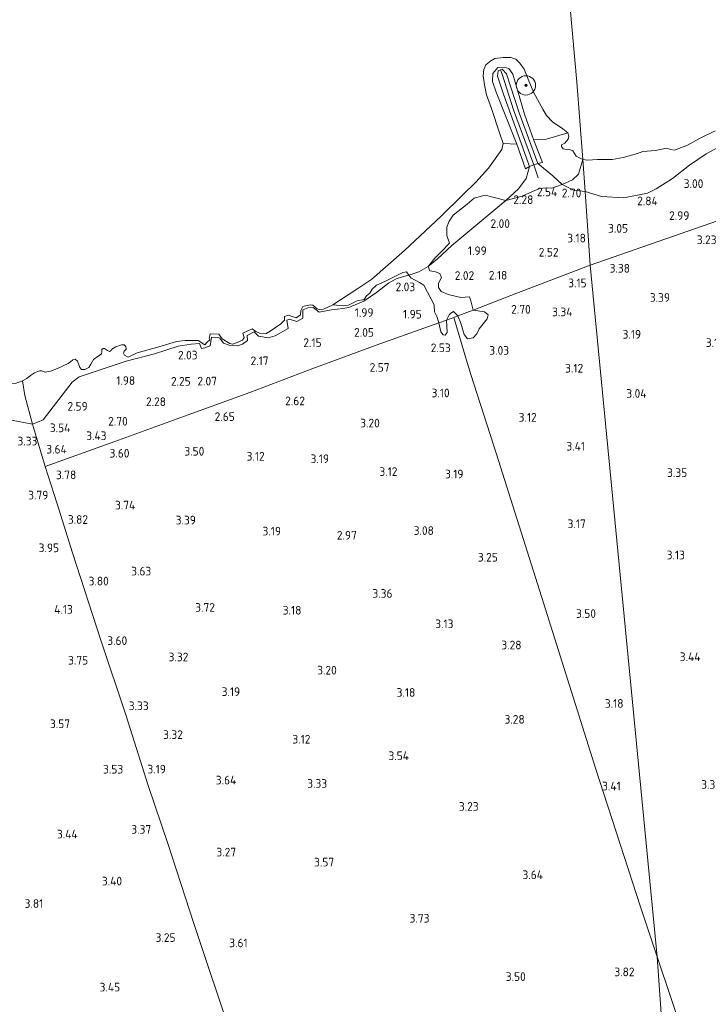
# Model space of a CAD drawing. Extents: x 141961 to 144947, y 416202 to 417778.
# Tile 14 of 122: x 142593 to 142736, y 416774 to 416978. Entities that reach past the tile are written whole.
import ezdxf
from ezdxf.enums import TextEntityAlignment as Align

# ---------------------------------------------------------------- set-up
doc = ezdxf.new("R2010")
doc.units = 0
for name, color, linetype, lineweight in [('B-ME-GR-BOOM-S', 90, 'Continuous', 25), ('B-ME-GR-GRAS-GV', 60, 'Continuous', 13), ('B-ME-GW-GROND_ZAND-GV', 7, 'Continuous', 18), ('B-ME-GW-TALUD_KRUIN-G', 90, 'Continuous', 18), ('B-ME-IE-TERREINAFSCHEIDING_KUNSTMATIG_HEKWERK-G', 20, 'IE-TERREINAFSCHEIDING-KUNSTMATIG', 18), ('B-ME-OB-BEKLEDING_STEEN-GV', 30, 'Continuous', 18), ('B-ME-OB-BEKLEDING_STORTSTEEN-GV', 30, 'Continuous', 18), ('B-ME-OB-KRIB-G', 7, 'Continuous', 18), ('B-ME-OB-OEVERVOORZIENING-G', 7, 'Continuous', 18), ('B-ME-OG-HOOGTEPUNT-S', 7, 'Continuous', 25), ('B-ME-OG-WATER_RIVIER-GV', 130, 'Continuous', 18)]:
    doc.layers.add(name, color=color, linetype=linetype, lineweight=lineweight)
doc.styles.add('NLCS-ISO-ANNOTATIVE-T18', font='NLCS-ISO.ttf', dxfattribs={"height": 1.8})
doc.linetypes.add('IE-TERREINAFSCHEIDING-KUNSTMATIG', pattern='A,4,[82,NLCS.SHX,S=0.75,R=90,X=0,Y=0],4,-2', length=10)

# ---------------------------------------------------------------- blocks, each defined once
blk = doc.blocks.new('SAL-HOOGTELABEL-SO')
at = {"color": 0, "linetype": 'ByBlock', "lineweight": -2, "style": 'NLCS-ISO-ANNOTATIVE-T18'}
blk.add_attdef('HOOGTE', text='', height=1.8, dxfattribs=at).set_placement((2.79, 0), align=Align.RIGHT)
blk = doc.blocks.new('SGR-BOOM_01-SO')
at = {"linetype": 'ByBlock', "lineweight": 18}
h = blk.add_hatch(color=0, dxfattribs=at)
h.dxf.hatch_style = 1
edge = h.paths.add_edge_path()
edge.add_arc((0, 0), 0.25, 0, 360)
at = {"color": 0, "linetype": 'ByBlock', "lineweight": 18}
for radius in [2, 0.25]:
    blk.add_circle((0, 0), radius, dxfattribs=at)

msp = doc.modelspace()

# ---------------------------------------------------------------- linework, layer by layer
at = {"layer": 'B-ME-GR-GRAS-GV'}
for points in [[(142738.1, 416951.99, 1.81), (142735.38, 416950.51, 1.86), (142731.9, 416948.17, 2.22), (142728.37, 416945.4, 2.53), (142725.01, 416943.23, 2.74), (142723.21, 416942.39, 2.87), (142718.28, 416941.4, 2.69), (142713.68, 416941.64, 2.69), (142710.32, 416942.69, 2.63), (142709.78, 416949.35, 1), (142710.76, 416949.23, 1), (142712.87, 416949.37, 1), (142715.88, 416949.35, 1), (142718.18, 416949.78, 1), (142721.14, 416950.59, 1), (142722.26, 416951.03, 1), (142724.88, 416951.24, 1), (142727.18, 416951.68, 1), (142728.08, 416951.45, 1), (142728.81, 416951.29, 1), (142731.48, 416952.35, 1), (142733.84, 416953.63, 1), (142737.21, 416955.3, 1)], [(142739.3, 416937.15, 3.48), (142711.35, 416927.45, 3.47), (142710.32, 416942.69, 2.63), (142713.68, 416941.64, 2.69), (142718.28, 416941.4, 2.69), (142723.21, 416942.39, 2.87), (142725.01, 416943.23, 2.74), (142728.37, 416945.4, 2.53), (142731.9, 416948.17, 2.22), (142735.38, 416950.51, 1.86), (142738.1, 416951.99, 1.81)], [(142637.32, 416766.36, 3.61), (142629.14, 416790.8, 3.48), (142623.82, 416807.18, 3.38), (142619.68, 416819.41, 3.48), (142615.15, 416833.92, 3.74), (142609.86, 416849.58, 4.08), (142604.02, 416867.7, 4.18), (142600.83, 416877.86, 3.95), (142598.36, 416885.61, 4.04), (142612.79, 416890.84, 3.84), (142627.98, 416896.37, 2.77), (142640.75, 416900.99, 2.46), (142653.85, 416905.97, 2.45), (142666.97, 416910.82, 2.28), (142679.95, 416915.45, 2.42), (142680.34, 416913.61, 2.44), (142680.83, 416912.93, 2.44), (142681.25, 416912.88, 2.44), (142681.67, 416913.42, 2.44), (142681.57, 416916.03, 2.44), (142683.06, 416916.56, 2.45), (142685.61, 416907.9, 3.09), (142686.56, 416904.75, 3.14), (142691.88, 416888.22, 3.4), (142701.25, 416858.69, 3.48), (142712.52, 416822.8, 3.43), (142721.77, 416794.29, 3.64), (142725.21, 416783.89, 3.71), (142729.61, 416721.26, 4.13)], [(142591.38, 416895.27, 3.63), (142595.72, 416894.41, 3.37), (142595.89, 416893.73, 3.55), (142598.36, 416885.61, 4.04), (142600.83, 416877.86, 3.95), (142604.02, 416867.7, 4.18), (142609.86, 416849.58, 4.08), (142615.15, 416833.92, 3.74), (142619.68, 416819.41, 3.48), (142623.82, 416807.18, 3.38), (142629.14, 416790.8, 3.48), (142637.32, 416766.36, 3.61)]]:
    msp.add_polyline3d(points, dxfattribs=at)
for points in [[(142709.78, 416949.35, 1), (142710.32, 416942.69, 2.63), (142707.86, 416942.98, 2.52), (142705.51, 416944.18, 2.28), (142707.69, 416945.14, 1.88), (142708.93, 416946.29, 1.69)], [(142764.52, 416735.22, 4.04), (142729.61, 416721.26, 4.13), (142725.21, 416783.89, 3.71), (142711.35, 416927.45, 3.47), (142739.3, 416937.15, 3.48), (142767.26, 416946.85, 3.48), (142774.38, 416928.01, 3.48), (142781.56, 416907.84, 3.28), (142789.36, 416886.23, 3.46), (142797.42, 416863.67, 3.44), (142805.96, 416839.61, 3.24), (142813.02, 416819.95, 3.19), (142815.46, 416813.15, 3.53), (142822.66, 416793.11, 3.65), (142825.8, 416784.68, 3.28), (142828.39, 416777.51, 3.53), (142830.51, 416771.66, 3.74), (142833.72, 416762.79, 4.05), (142825.32, 416759.27, 3.96), (142813.87, 416754.81, 3.96), (142799.43, 416749.19, 3.95)], [(142705.51, 416944.18, 2.28), (142707.86, 416942.98, 2.52), (142710.32, 416942.69, 2.63), (142711.35, 416927.45, 3.47), (142696.14, 416921.64, 2.71), (142687.05, 416918.11, 2.53), (142686.56, 416919.99, 2.17), (142686.33, 416920.84, 2.11), (142684.48, 416920.73, 2.05), (142681.9, 416921.3, 1.9), (142680.42, 416921.98, 1.9), (142679.85, 416922.76, 1.9), (142679.9, 416923.69, 1.9), (142680.52, 416924.89, 1.91), (142680.18, 416925.66, 1.91), (142679.28, 416926.03, 1.91), (142678.11, 416926.27, 1.91), (142677.71, 416927.13, 1.91), (142679.69, 416928.74, 2.14), (142682.65, 416931.52, 2.14), (142693.84, 416940.84, 2.04), (142697.23, 416941.73, 2.05), (142699.38, 416942.69, 2.05), (142700.82, 416943.36, 2.03), (142702.2, 416943.48, 2.03), (142703.36, 416943.43, 2.15)], [(142679.69, 416928.74, 2.14), (142677.71, 416927.13, 1.91), (142679.09, 416928.88, 1.76), (142680.59, 416930.32, 1.85), (142682.18, 416931.97, 1.73), (142681.64, 416933.61, 1.62), (142681.64, 416935.28, 1.41), (142682.07, 416936.53, 1.43), (142682.91, 416937.77, 1.4), (142685.8, 416940.1, 1.35), (142687.3, 416941.34, 1.32), (142689.55, 416941.98, 1.41), (142693.84, 416940.84, 2.04), (142682.65, 416931.52, 2.14)], [(142711.35, 416927.45, 3.47), (142725.21, 416783.89, 3.71), (142721.77, 416794.29, 3.64), (142712.52, 416822.8, 3.43), (142701.25, 416858.69, 3.48), (142691.88, 416888.22, 3.4), (142686.56, 416904.75, 3.14), (142685.61, 416907.9, 3.09), (142683.06, 416916.56, 2.45), (142683.9, 416916.89, 2.47), (142684.54, 416915.4, 2.53), (142684.88, 416914.18, 2.53), (142685.18, 416913.01, 2.53), (142685.91, 416912.12, 2.53), (142687.06, 416912.32, 2.53), (142687.8, 416913.2, 2.53), (142688.3, 416914.23, 2.53), (142689.95, 416916.31, 2.53), (142690.18, 416917.09, 2.53), (142689.44, 416917.76, 2.53), (142687.05, 416918.11, 2.53), (142696.14, 416921.64, 2.71)], [(142664.38, 416919.97, 2.13), (142661.32, 416918.64, 1.96), (142660.05, 416918.4, 1.95), (142657.7, 416918.17, 1.96), (142655.11, 416917.66, 1.99), (142653.87, 416918.66, 1.81), (142652.76, 416918.55, 1.89), (142651.77, 416918.15, 1.88), (142651.77, 416916.42, 2.07), (142650.5, 416915.75, 2.07), (142649.01, 416916.22, 2.07), (142648.44, 416916, 2.07), (142648.68, 416914.28, 2.16), (142646.04, 416912.74, 2.23), (142644.59, 416912.35, 2.19), (142642.54, 416912.68, 2.22), (142641.65, 416913.59, 2.32), (142640.21, 416912.83, 2.3), (142640.29, 416911.82, 2.38), (142639.25, 416911.02, 2.39), (142638.18, 416910.71, 2.24), (142636.49, 416910.82, 2.26), (142635.31, 416911.22, 2.21), (142634.58, 416912.28, 2.24), (142634.1, 416912.38, 2.22), (142633.57, 416912.36, 2.24), (142632.85, 416912.51, 2.22), (142632.51, 416910.7, 2.09), (142631.42, 416910.24, 2.05), (142630.74, 416910.12, 2.03), (142630.32, 416911.13, 1.98), (142628.59, 416911.03, 1.91), (142625.92, 416910.64, 1.81), (142620.98, 416909.05, 1.93), (142615.11, 416907.47, 1.88), (142605.36, 416904.26, 1.79), (142603.94, 416903.17, 2), (142597.92, 416895.35, 3.28), (142595.72, 416894.41, 3.37), (142594.12, 416900.38, 2.03), (142593.66, 416903.4, 1), (142594.53, 416903.89, 1), (142595.32, 416904.49, 1), (142596.1, 416905.05, 1), (142597.13, 416905.51, 1), (142597.66, 416905.51, 1), (142598.29, 416905.21, 1), (142599.41, 416905.4, 1), (142600.9, 416905.96, 1), (142603.12, 416907.01, 1), (142603.56, 416907.39, 1), (142604.04, 416907.75, 1), (142604.56, 416907.91, 1), (142605.05, 416907.52, 1), (142605.5, 416906.21, 1), (142605.88, 416905.76, 1), (142606.58, 416905.78, 1), (142607.38, 416906.19, 1), (142607.82, 416906.87, 1), (142608.37, 416907.81, 1), (142609.51, 416908.69, 1), (142609.98, 416909.05, 1), (142610.07, 416909.46, 1), (142610.05, 416909.93, 1), (142610.34, 416910.1, 1), (142610.64, 416910.13, 1), (142611.25, 416909.68, 1), (142611.64, 416909.5, 1), (142612, 416909.69, 1), (142612.18, 416909.98, 1), (142612.96, 416910.48, 1), (142614.17, 416910.91, 1), (142614.68, 416910.9, 1), (142615.04, 416910.56, 1), (142615.15, 416910.02, 1), (142614.73, 416909.6, 1), (142614.56, 416909.18, 1), (142614.8, 416908.72, 1), (142615.52, 416908.35, 1), (142617.43, 416909.2, 1), (142621.89, 416910.49, 1), (142625.55, 416911.59, 1), (142627.33, 416911.8, 1), (142629.38, 416911.79, 1), (142630.08, 416911.76, 1), (142631.47, 416910.9, 1), (142631.87, 416911.4, 1), (142632.46, 416911.94, 1), (142632.33, 416912.19, 1), (142632.57, 416913.19, 1), (142634.37, 416913.12, 1), (142635.03, 416912.1, 1), (142636.6, 416911.17, 1), (142637.23, 416911.04, 1), (142638.16, 416911.34, 1), (142639.26, 416911.89, 1), (142639.59, 416912.44, 1), (142639.3, 416913.33, 1), (142641.23, 416914.24, 1), (142642.03, 416913.64, 1), (142642.8, 416913.32, 1), (142644.18, 416913.27, 1), (142645, 416913.74, 1), (142647.17, 416915.27, 1), (142647.94, 416916.03, 1), (142647.94, 416916.75, 1), (142648.69, 416917.07, 1), (142650.35, 416916.49, 1), (142651.26, 416917.09, 1), (142651.35, 416918.04, 1), (142651.74, 416918.83, 1), (142653.27, 416919.19, 1), (142653.86, 416919.09, 1), (142654.76, 416918.34, 1), (142655.17, 416918.2, 1), (142656.05, 416918.3, 1), (142657.98, 416919.18, 1), (142660.2, 416918.98, 1.38), (142661.25, 416919.09, 1.32), (142663.01, 416920.03, 1.33), (142664.48, 416920.3, 1.49), (142664.93, 416921.08, 1.49), (142665.67, 416921.62, 1.49), (142666.14, 416922.47, 1.49), (142667, 416923.29, 1.49), (142668.75, 416924.01, 1.49), (142671.4, 416925.34, 1.49), (142672.52, 416925.9, 1.51), (142673.25, 416926.04, 1.51), (142673.71, 416925.35, 1.88), (142672.6, 416925.08, 1.82), (142671.1, 416924.6, 1.91), (142669.51, 416923.66, 2.01), (142667.03, 416921.72, 2.09)], [(142679.02, 416917.72, 2.27), (142679.57, 416916.8, 2.33), (142679.95, 416915.45, 2.42), (142666.97, 416910.82, 2.28), (142653.85, 416905.97, 2.45), (142640.75, 416900.99, 2.46), (142627.98, 416896.37, 2.77), (142612.79, 416890.84, 3.84), (142598.36, 416885.61, 4.04), (142595.89, 416893.73, 3.55), (142595.72, 416894.41, 3.37), (142597.92, 416895.35, 3.28), (142603.94, 416903.17, 2), (142605.36, 416904.26, 1.79), (142615.11, 416907.47, 1.88), (142620.98, 416909.05, 1.93), (142625.92, 416910.64, 1.81), (142628.59, 416911.03, 1.91), (142630.32, 416911.13, 1.98), (142630.74, 416910.12, 2.03), (142631.42, 416910.24, 2.05), (142632.51, 416910.7, 2.09), (142632.85, 416912.51, 2.22), (142633.57, 416912.36, 2.24), (142634.1, 416912.38, 2.22), (142634.58, 416912.28, 2.24), (142635.31, 416911.22, 2.21), (142636.49, 416910.82, 2.26), (142638.18, 416910.71, 2.24), (142639.25, 416911.02, 2.39), (142640.29, 416911.82, 2.38), (142640.21, 416912.83, 2.3), (142641.65, 416913.59, 2.32), (142642.54, 416912.68, 2.22), (142644.59, 416912.35, 2.19), (142646.04, 416912.74, 2.23), (142648.68, 416914.28, 2.16), (142648.44, 416916, 2.07), (142649.01, 416916.22, 2.07), (142650.5, 416915.75, 2.07), (142651.77, 416916.42, 2.07), (142651.77, 416918.15, 1.88), (142652.76, 416918.55, 1.89), (142653.87, 416918.66, 1.81), (142655.11, 416917.66, 1.99), (142657.7, 416918.17, 1.96), (142660.05, 416918.4, 1.95), (142661.32, 416918.64, 1.96), (142664.38, 416919.97, 2.13), (142667.03, 416921.72, 2.09), (142669.51, 416923.66, 2.01), (142671.1, 416924.6, 1.91), (142672.6, 416925.08, 1.82), (142673.71, 416925.35, 1.88), (142674.12, 416924.77, 2.01), (142675.92, 416923.84, 2.07), (142676.84, 416923.25, 2.09), (142678.39, 416920.39, 2.19), (142678.96, 416919.17, 2.23)], [(142683.06, 416916.56, 2.45), (142681.57, 416916.03, 2.44), (142682.09, 416917.08, 2.47), (142682.43, 416917.49, 2.47), (142683.01, 416917.82, 2.47), (142683.9, 416916.89, 2.47)], [(142588.43, 416903.08, 1), (142592.13, 416902.85, 1), (142593.66, 416903.4, 1), (142594.12, 416900.38, 2.03), (142595.72, 416894.41, 3.37), (142591.38, 416895.27, 3.63), (142587.72, 416895.06, 3.68), (142584.7, 416894.34, 3.82), (142582.35, 416893.56, 3.71), (142580.9, 416893.34, 3.52), (142579.04, 416894.01, 3.38), (142577.58, 416895.53, 3.43), (142576.02, 416897.06, 3.15), (142573.64, 416899.89, 2.82), (142572.47, 416902.42, 2.48), (142570.92, 416906.36, 2.22), (142572.46, 416906.65, 1.86), (142575.37, 416906.57, 1), (142575.93, 416905.61, 1), (142577.52, 416904.53, 1), (142579.88, 416903.72, 1), (142582.74, 416903.48, 1)]]:
    msp.add_polyline3d(points, close=True, dxfattribs=at)
at = {"layer": 'B-ME-GW-GROND_ZAND-GV'}
for points in [[(142707.69, 416945.14, 1.88), (142705.51, 416944.18, 2.28), (142703.6, 416945.99, 1.95), (142700.48, 416948.52, 1.97), (142701.45, 416948.76, 1.71), (142699.57, 416953.47, 1.6), (142702.25, 416953.58, 1.55), (142706.69, 416954.86, 1), (142706.92, 416954.2, 1), (142706.76, 416953.59, 1), (142706.04, 416952.77, 1), (142705.41, 416952.42, 1), (142705.4, 416952.07, 1), (142705.75, 416951.53, 1), (142706.37, 416951.4, 1), (142707.24, 416951.35, 1), (142707.7, 416951.17, 1), (142708.4, 416950.04, 1), (142709.78, 416949.35, 1), (142708.93, 416946.29, 1.69)], [(142696.15, 416952.5, 1.6), (142697.92, 416947.39, 1.73), (142698.73, 416947.91, 1.96), (142698.08, 416945.43, 1.96), (142696.46, 416943.28, 2.12), (142693.84, 416940.84, 2.04), (142689.55, 416941.98, 1.41), (142687.3, 416941.34, 1.32), (142685.8, 416940.1, 1.35), (142682.91, 416937.77, 1.4), (142682.07, 416936.53, 1.43), (142681.64, 416935.28, 1.41), (142681.64, 416933.61, 1.62), (142682.18, 416931.97, 1.73), (142680.59, 416930.32, 1.85), (142679.09, 416928.88, 1.76), (142677.71, 416927.13, 1.91), (142675.78, 416926.02, 1.89), (142673.71, 416925.35, 1.88), (142673.25, 416926.04, 1.51), (142672.52, 416925.9, 1.51), (142671.4, 416925.34, 1.49), (142668.75, 416924.01, 1.49), (142667, 416923.29, 1.49), (142666.14, 416922.47, 1.49), (142665.67, 416921.62, 1.49), (142664.93, 416921.08, 1.49), (142664.48, 416920.3, 1.49), (142663.01, 416920.03, 1.33), (142661.25, 416919.09, 1.32), (142660.2, 416918.98, 1.38), (142657.98, 416919.18, 1), (142663.15, 416922.55, 1), (142666.09, 416924.53, 1), (142672.81, 416930.43, 1), (142680.41, 416937.58, 1), (142684.85, 416941.96, 1), (142687.63, 416944.63, 1), (142690.28, 416947.52, 1), (142693, 416951.4, 1), (142693.3, 416952.7, 1)], [(142705.51, 416944.18, 2.28), (142703.36, 416943.43, 2.15), (142702.2, 416943.48, 2.03), (142700.82, 416943.36, 2.03), (142699.38, 416942.69, 2.05), (142697.23, 416941.73, 2.05), (142693.84, 416940.84, 2.04), (142696.46, 416943.28, 2.12), (142698.08, 416945.43, 1.96), (142698.73, 416947.91, 1.96), (142699.64, 416948.27, 1.98), (142700.48, 416948.52, 1.97), (142703.6, 416945.99, 1.95)], [(142681.9, 416921.3, 1.9), (142684.48, 416920.73, 2.05), (142686.33, 416920.84, 2.11), (142686.56, 416919.99, 2.17), (142687.05, 416918.11, 2.53), (142683.9, 416916.89, 2.47), (142683.01, 416917.82, 2.47), (142682.43, 416917.49, 2.47), (142682.09, 416917.08, 2.47), (142681.57, 416916.03, 2.44), (142679.95, 416915.45, 2.42), (142679.57, 416916.8, 2.33), (142679.02, 416917.72, 2.27), (142678.96, 416919.17, 2.23), (142678.39, 416920.39, 2.19), (142676.84, 416923.25, 2.09), (142675.92, 416923.84, 2.07), (142674.12, 416924.77, 2.01), (142673.71, 416925.35, 1.88), (142675.78, 416926.02, 1.89), (142677.71, 416927.13, 1.91), (142678.11, 416926.27, 1.91), (142679.28, 416926.03, 1.91), (142680.18, 416925.66, 1.91), (142680.52, 416924.89, 1.91), (142679.9, 416923.69, 1.9), (142679.85, 416922.76, 1.9), (142680.42, 416921.98, 1.9)], [(142687.06, 416912.32, 2.53), (142685.91, 416912.12, 2.53), (142685.18, 416913.01, 2.53), (142684.88, 416914.18, 2.53), (142684.54, 416915.4, 2.53), (142683.9, 416916.89, 2.47), (142687.05, 416918.11, 2.53), (142689.44, 416917.76, 2.53), (142690.18, 416917.09, 2.53), (142689.95, 416916.31, 2.53), (142688.3, 416914.23, 2.53), (142687.8, 416913.2, 2.53)], [(142681.67, 416913.42, 2.44), (142681.25, 416912.88, 2.44), (142680.83, 416912.93, 2.44), (142680.34, 416913.61, 2.44), (142679.95, 416915.45, 2.42), (142681.57, 416916.03, 2.44)]]:
    msp.add_polyline3d(points, close=True, dxfattribs=at)
at = {"layer": 'B-ME-GW-TALUD_KRUIN-G'}
for points in [[(142591.38, 416895.27, 3.63), (142595.72, 416894.41, 3.37), (142597.92, 416895.35, 3.28), (142603.94, 416903.17, 2), (142605.36, 416904.26, 1.79), (142615.11, 416907.47, 1.88), (142620.98, 416909.05, 1.93), (142625.92, 416910.64, 1.81), (142628.59, 416911.03, 1.91), (142630.32, 416911.13, 1.98), (142630.74, 416910.12, 2.03), (142631.42, 416910.24, 2.05), (142632.51, 416910.7, 2.09), (142632.85, 416912.51, 2.22), (142633.57, 416912.36, 2.24), (142634.1, 416912.38, 2.22), (142634.58, 416912.28, 2.24), (142635.31, 416911.22, 2.21), (142636.49, 416910.82, 2.26), (142638.18, 416910.71, 2.24), (142639.25, 416911.02, 2.39), (142640.29, 416911.82, 2.38), (142640.21, 416912.83, 2.3), (142641.65, 416913.59, 2.32), (142642.54, 416912.68, 2.22), (142644.59, 416912.35, 2.19), (142646.04, 416912.74, 2.23), (142648.68, 416914.28, 2.16), (142648.44, 416916, 2.07), (142649.01, 416916.22, 2.07), (142650.5, 416915.75, 2.07), (142651.77, 416916.42, 2.07), (142651.77, 416918.15, 1.88), (142652.76, 416918.55, 1.89), (142653.87, 416918.66, 1.81), (142655.11, 416917.66, 1.99), (142657.7, 416918.17, 1.96), (142660.05, 416918.4, 1.95), (142661.32, 416918.64, 1.96), (142664.38, 416919.97, 2.13), (142667.03, 416921.72, 2.09), (142669.51, 416923.66, 2.01), (142671.1, 416924.6, 1.91), (142672.6, 416925.08, 1.82), (142673.71, 416925.35, 1.88), (142675.78, 416926.02, 1.89), (142677.71, 416927.13, 1.91), (142679.69, 416928.74, 2.14), (142682.65, 416931.52, 2.14), (142693.84, 416940.84, 2.04), (142696.46, 416943.28, 2.12), (142698.08, 416945.43, 1.96), (142698.73, 416947.91, 1.96), (142696.43, 416954.46, 1.87), (142693.39, 416962.89, 1.9), (142692.14, 416966.65, 1.85), (142692.28, 416967.77, 1.95), (142692.73, 416967.99, 1.95), (142693.11, 416968.07, 1.82), (142693.98, 416967.16, 1.85), (142696.63, 416959.04, 1.88), (142700.48, 416948.52, 1.97), (142703.6, 416945.99, 1.95), (142705.51, 416944.18, 2.28), (142707.86, 416942.98, 2.52), (142710.32, 416942.69, 2.63)], [(142710.32, 416942.69, 2.63), (142713.68, 416941.64, 2.69), (142718.28, 416941.4, 2.69), (142723.21, 416942.39, 2.87), (142725.01, 416943.23, 2.74), (142728.37, 416945.4, 2.53), (142731.9, 416948.17, 2.22), (142735.38, 416950.51, 1.86), (142738.1, 416951.99, 1.81)]]:
    msp.add_polyline3d(points, dxfattribs=at)
at = {"layer": 'B-ME-IE-TERREINAFSCHEIDING_KUNSTMATIG_HEKWERK-G'}
for points in [[(142658.9, 416698.52, 3.63), (142650.95, 416724.1, 3.75), (142643.82, 416746.54, 3.86), (142637.32, 416766.36, 3.61), (142629.14, 416790.8, 3.48), (142623.82, 416807.18, 3.38), (142619.68, 416819.41, 3.48), (142615.15, 416833.92, 3.74), (142609.86, 416849.58, 4.08), (142604.02, 416867.7, 4.18), (142600.83, 416877.86, 3.95), (142598.36, 416885.61, 4.04), (142612.79, 416890.84, 3.84), (142627.98, 416896.37, 2.77), (142640.75, 416900.99, 2.46), (142653.85, 416905.97, 2.45), (142666.97, 416910.82, 2.28), (142679.95, 416915.45, 2.42), (142681.57, 416916.03, 2.44), (142683.06, 416916.56, 2.45), (142683.9, 416916.89, 2.47), (142687.05, 416918.11, 2.53), (142696.14, 416921.64, 2.71), (142711.35, 416927.45, 3.47)], [(142725.21, 416783.89, 3.71), (142721.77, 416794.29, 3.64), (142712.52, 416822.8, 3.43), (142701.25, 416858.69, 3.48), (142691.88, 416888.22, 3.4), (142686.56, 416904.75, 3.14), (142685.61, 416907.9, 3.09), (142683.06, 416916.56, 2.45)], [(142593.66, 416903.4, 1), (142594.12, 416900.38, 2.03), (142595.72, 416894.41, 3.37), (142595.89, 416893.73, 3.55), (142598.36, 416885.61, 4.04)], [(142742.46, 416731.69, 3.85), (142733.81, 416758.36, 3.78), (142725.21, 416783.89, 3.71)]]:
    msp.add_polyline3d(points, dxfattribs=at)
at = {"layer": 'B-ME-OB-BEKLEDING_STEEN-GV'}
for points in [[(142694.47, 416968.2, 1.45), (142695.27, 416967.03, 1.45), (142697.69, 416958.77, 1.67), (142699.57, 416953.47, 1.6), (142701.45, 416948.76, 1.71), (142700.48, 416948.52, 1.97), (142696.63, 416959.04, 1.88), (142693.98, 416967.16, 1.85), (142693.11, 416968.07, 1.82), (142692.73, 416967.99, 1.95), (142692.28, 416967.77, 1.95), (142692.14, 416966.65, 1.85), (142693.39, 416962.89, 1.9), (142696.43, 416954.46, 1.87), (142698.73, 416947.91, 1.96), (142697.92, 416947.39, 1.73), (142696.15, 416952.5, 1.6), (142691.82, 416963.33, 1.45), (142691.05, 416965.51, 1.45), (142691.12, 416967.23, 1.45), (142692.21, 416968.45, 1.45), (142693.51, 416968.49, 1.45)], [(142699.64, 416948.27, 1.98), (142698.73, 416947.91, 1.96), (142696.43, 416954.46, 1.87), (142693.39, 416962.89, 1.9), (142692.14, 416966.65, 1.85), (142692.28, 416967.77, 1.95), (142692.73, 416967.99, 1.95), (142693.11, 416968.07, 1.82), (142693.98, 416967.16, 1.85), (142696.63, 416959.04, 1.88), (142700.48, 416948.52, 1.97)]]:
    msp.add_polyline3d(points, close=True, dxfattribs=at)
at = {"layer": 'B-ME-OB-BEKLEDING_STORTSTEEN-GV'}
msp.add_polyline3d([(142696.77, 416969.32, 1), (142697.67, 416968.07, 1), (142698.45, 416966.04, 1), (142699.65, 416963.21, 1), (142701.51, 416959.79, 1), (142702.27, 416958.48, 1), (142703.51, 416957.17, 1), (142705.66, 416955.73, 1), (142706.69, 416954.86, 1), (142702.25, 416953.58, 1.55), (142699.57, 416953.47, 1.6), (142697.69, 416958.77, 1.67), (142695.27, 416967.03, 1.45), (142694.47, 416968.2, 1.45), (142693.51, 416968.49, 1.45), (142692.21, 416968.45, 1.45), (142691.12, 416967.23, 1.45), (142691.05, 416965.51, 1.45), (142691.82, 416963.33, 1.45), (142696.15, 416952.5, 1.6), (142693.3, 416952.7, 1), (142692.54, 416954.91, 1), (142690.86, 416959.91, 1), (142689.81, 416962.79, 1), (142689.39, 416964.82, 1), (142689.17, 416966.72, 1), (142689.27, 416968.02, 1), (142689.67, 416968.97, 1), (142690.71, 416969.82, 1), (142691.59, 416970.29, 1), (142693.31, 416970.54, 1), (142694.9, 416970.53, 1), (142695.88, 416970.2, 1)], close=True, dxfattribs=at)
at = {"layer": 'B-ME-OB-KRIB-G'}
msp.add_polyline3d([(142700.54, 416945.55, 2.09), (142699.64, 416948.27, 1.98), (142695.43, 416959.63, 1.9), (142693.09, 416967.05, 1.88), (142692.73, 416967.99, 1.95)], dxfattribs=at)
at = {"layer": 'B-ME-OB-OEVERVOORZIENING-G'}
for points in [[(142709.78, 416949.35, 1), (142708.4, 416950.04, 1), (142707.7, 416951.17, 1), (142707.24, 416951.35, 1), (142706.37, 416951.4, 1), (142705.75, 416951.53, 1), (142705.4, 416952.07, 1), (142705.41, 416952.42, 1), (142706.04, 416952.77, 1), (142706.76, 416953.59, 1), (142706.92, 416954.2, 1), (142706.69, 416954.86, 1), (142705.66, 416955.73, 1), (142703.51, 416957.17, 1), (142702.27, 416958.48, 1), (142701.51, 416959.79, 1), (142699.65, 416963.21, 1), (142698.45, 416966.04, 1), (142697.67, 416968.07, 1), (142696.77, 416969.32, 1), (142695.88, 416970.2, 1), (142694.9, 416970.53, 1), (142693.31, 416970.54, 1), (142691.59, 416970.29, 1), (142690.71, 416969.82, 1), (142689.67, 416968.97, 1), (142689.27, 416968.02, 1), (142689.17, 416966.72, 1), (142689.39, 416964.82, 1), (142689.81, 416962.79, 1), (142690.86, 416959.91, 1), (142692.54, 416954.91, 1), (142693.3, 416952.7, 1), (142693, 416951.4, 1), (142690.28, 416947.52, 1), (142687.63, 416944.63, 1), (142684.85, 416941.96, 1), (142680.41, 416937.58, 1), (142672.81, 416930.43, 1), (142666.09, 416924.53, 1), (142663.15, 416922.55, 1), (142657.98, 416919.18, 1), (142656.05, 416918.3, 1), (142655.17, 416918.2, 1), (142654.76, 416918.34, 1), (142653.86, 416919.09, 1), (142653.27, 416919.19, 1), (142651.74, 416918.83, 1), (142651.35, 416918.04, 1), (142651.26, 416917.09, 1), (142650.35, 416916.49, 1), (142648.69, 416917.07, 1), (142647.94, 416916.75, 1), (142647.94, 416916.03, 1), (142647.17, 416915.27, 1), (142645, 416913.74, 1), (142644.18, 416913.27, 1), (142642.8, 416913.32, 1), (142642.03, 416913.64, 1), (142641.23, 416914.24, 1), (142639.3, 416913.33, 1), (142639.59, 416912.44, 1), (142639.26, 416911.89, 1), (142638.16, 416911.34, 1), (142637.23, 416911.04, 1), (142636.6, 416911.17, 1), (142635.03, 416912.1, 1), (142634.37, 416913.12, 1), (142632.57, 416913.19, 1), (142632.33, 416912.19, 1), (142632.46, 416911.94, 1), (142631.87, 416911.4, 1), (142631.47, 416910.9, 1), (142630.08, 416911.76, 1), (142629.38, 416911.79, 1), (142627.33, 416911.8, 1), (142625.55, 416911.59, 1), (142621.89, 416910.49, 1), (142617.43, 416909.2, 1), (142615.52, 416908.35, 1), (142614.8, 416908.72, 1), (142614.56, 416909.18, 1), (142614.73, 416909.6, 1), (142615.15, 416910.02, 1), (142615.04, 416910.56, 1), (142614.68, 416910.9, 1), (142614.17, 416910.91, 1), (142612.96, 416910.48, 1), (142612.18, 416909.98, 1), (142612, 416909.69, 1), (142611.64, 416909.5, 1), (142611.25, 416909.68, 1), (142610.64, 416910.13, 1), (142610.34, 416910.1, 1), (142610.05, 416909.93, 1), (142610.07, 416909.46, 1), (142609.98, 416909.05, 1), (142609.51, 416908.69, 1), (142608.37, 416907.81, 1), (142607.82, 416906.87, 1), (142607.38, 416906.19, 1), (142606.58, 416905.78, 1), (142605.88, 416905.76, 1), (142605.5, 416906.21, 1), (142605.05, 416907.52, 1), (142604.56, 416907.91, 1), (142604.04, 416907.75, 1), (142603.56, 416907.39, 1), (142603.12, 416907.01, 1), (142600.9, 416905.96, 1), (142599.41, 416905.4, 1), (142598.29, 416905.21, 1), (142597.66, 416905.51, 1), (142597.13, 416905.51, 1), (142596.1, 416905.05, 1), (142595.32, 416904.49, 1), (142594.53, 416903.89, 1), (142593.66, 416903.4, 1), (142592.13, 416902.85, 1)], [(142737.21, 416955.3, 1), (142733.84, 416953.63, 1), (142731.48, 416952.35, 1), (142728.81, 416951.29, 1), (142728.08, 416951.45, 1), (142727.18, 416951.68, 1), (142724.88, 416951.24, 1), (142722.26, 416951.03, 1), (142721.14, 416950.59, 1), (142718.18, 416949.78, 1), (142715.88, 416949.35, 1), (142712.87, 416949.37, 1), (142710.76, 416949.23, 1), (142709.78, 416949.35, 1)]]:
    msp.add_polyline3d(points, dxfattribs=at)
at = {"layer": 'B-ME-OG-WATER_RIVIER-GV'}
for points in [[(142693.46, 417134.31, 1), (142708.53, 416965.41, 0.59), (142709.78, 416949.35, 1), (142708.4, 416950.04, 1), (142707.7, 416951.17, 1), (142707.24, 416951.35, 1), (142706.37, 416951.4, 1), (142705.75, 416951.53, 1), (142705.4, 416952.07, 1), (142705.41, 416952.42, 1), (142706.04, 416952.77, 1), (142706.76, 416953.59, 1), (142706.92, 416954.2, 1), (142706.69, 416954.86, 1), (142705.66, 416955.73, 1), (142703.51, 416957.17, 1), (142702.27, 416958.48, 1), (142701.51, 416959.79, 1), (142699.65, 416963.21, 1), (142698.45, 416966.04, 1), (142697.67, 416968.07, 1), (142696.77, 416969.32, 1), (142695.88, 416970.2, 1), (142694.9, 416970.53, 1), (142693.31, 416970.54, 1), (142691.59, 416970.29, 1), (142690.71, 416969.82, 1), (142689.67, 416968.97, 1), (142689.27, 416968.02, 1), (142689.17, 416966.72, 1), (142689.39, 416964.82, 1), (142689.81, 416962.79, 1), (142690.86, 416959.91, 1), (142692.54, 416954.91, 1), (142693.3, 416952.7, 1), (142693, 416951.4, 1), (142690.28, 416947.52, 1), (142687.63, 416944.63, 1), (142684.85, 416941.96, 1), (142680.41, 416937.58, 1), (142672.81, 416930.43, 1), (142666.09, 416924.53, 1), (142663.15, 416922.55, 1), (142657.98, 416919.18, 1), (142656.05, 416918.3, 1), (142655.17, 416918.2, 1), (142654.76, 416918.34, 1), (142653.86, 416919.09, 1), (142653.27, 416919.19, 1), (142651.74, 416918.83, 1), (142651.35, 416918.04, 1), (142651.26, 416917.09, 1), (142650.35, 416916.49, 1), (142648.69, 416917.07, 1), (142647.94, 416916.75, 1), (142647.94, 416916.03, 1), (142647.17, 416915.27, 1), (142645, 416913.74, 1), (142644.18, 416913.27, 1), (142642.8, 416913.32, 1), (142642.03, 416913.64, 1), (142641.23, 416914.24, 1), (142639.3, 416913.33, 1), (142639.59, 416912.44, 1), (142639.26, 416911.89, 1), (142638.16, 416911.34, 1), (142637.23, 416911.04, 1), (142636.6, 416911.17, 1), (142635.03, 416912.1, 1), (142634.37, 416913.12, 1), (142632.57, 416913.19, 1), (142632.33, 416912.19, 1), (142632.46, 416911.94, 1), (142631.87, 416911.4, 1), (142631.47, 416910.9, 1), (142630.08, 416911.76, 1), (142629.38, 416911.79, 1), (142627.33, 416911.8, 1), (142625.55, 416911.59, 1), (142621.89, 416910.49, 1), (142617.43, 416909.2, 1), (142615.52, 416908.35, 1), (142614.8, 416908.72, 1), (142614.56, 416909.18, 1), (142614.73, 416909.6, 1), (142615.15, 416910.02, 1), (142615.04, 416910.56, 1), (142614.68, 416910.9, 1), (142614.17, 416910.91, 1), (142612.96, 416910.48, 1), (142612.18, 416909.98, 1), (142612, 416909.69, 1), (142611.64, 416909.5, 1), (142611.25, 416909.68, 1), (142610.64, 416910.13, 1), (142610.34, 416910.1, 1), (142610.05, 416909.93, 1), (142610.07, 416909.46, 1), (142609.98, 416909.05, 1), (142609.51, 416908.69, 1), (142608.37, 416907.81, 1), (142607.82, 416906.87, 1), (142607.38, 416906.19, 1), (142606.58, 416905.78, 1), (142605.88, 416905.76, 1), (142605.5, 416906.21, 1), (142605.05, 416907.52, 1), (142604.56, 416907.91, 1), (142604.04, 416907.75, 1), (142603.56, 416907.39, 1), (142603.12, 416907.01, 1), (142600.9, 416905.96, 1), (142599.41, 416905.4, 1), (142598.29, 416905.21, 1), (142597.66, 416905.51, 1), (142597.13, 416905.51, 1), (142596.1, 416905.05, 1), (142595.32, 416904.49, 1), (142594.53, 416903.89, 1), (142593.66, 416903.4, 1), (142592.13, 416902.85, 1)], [(142737.21, 416955.3, 1), (142733.84, 416953.63, 1), (142731.48, 416952.35, 1), (142728.81, 416951.29, 1), (142728.08, 416951.45, 1), (142727.18, 416951.68, 1), (142724.88, 416951.24, 1), (142722.26, 416951.03, 1), (142721.14, 416950.59, 1), (142718.18, 416949.78, 1), (142715.88, 416949.35, 1), (142712.87, 416949.37, 1), (142710.76, 416949.23, 1), (142709.78, 416949.35, 1), (142708.53, 416965.41, 0.59), (142693.46, 417134.31, 1)]]:
    msp.add_polyline3d(points, dxfattribs=at)

# ---------------------------------------------------------------- block references
at = {"layer": 'B-ME-GR-BOOM-S'}
msp.add_blockref('SGR-BOOM_01-SO', (142698, 416964.73, 1.33), dxfattribs=at)
at = {"layer": 'B-ME-OG-HOOGTEPUNT-S'}
for p, values in [((142701.71, 416941.73, 2.54), {'HOOGTE': '2.54'}), ((142732, 416943.44, 3), {'HOOGTE': '3.00'}), ((142696.76, 416940.12, 2.28), {'HOOGTE': '2.28'}), ((142706.71, 416941.5, 2.7), {'HOOGTE': '2.70'}), ((142722.55, 416939.85, 2.84), {'HOOGTE': '2.84'}), ((142729.11, 416936.8, 2.99), {'HOOGTE': '2.99'}), ((142691.9, 416935.15, 2), {'HOOGTE': '2.00'}), ((142716.39, 416934.16, 3.05), {'HOOGTE': '3.05'}), ((142707.65, 416932.14, 3.18), {'HOOGTE': '3.18'}), ((142734.74, 416931.79, 3.23), {'HOOGTE': '3.23'}), ((142687.09, 416929.51, 1.99), {'HOOGTE': '1.99'}), ((142701.98, 416929.21, 2.52), {'HOOGTE': '2.52'}), ((142716.79, 416925.87, 3.38), {'HOOGTE': '3.38'}), ((142684.49, 416924.36, 2.02), {'HOOGTE': '2.02'}), ((142691.35, 416924.43, 2.18), {'HOOGTE': '2.18'}), ((142672.25, 416922.01, 2.03), {'HOOGTE': '2.03'}), ((142707.8, 416922.82, 3.15), {'HOOGTE': '3.15'}), ((142725.09, 416919.81, 3.39), {'HOOGTE': '3.39'}), ((142696.21, 416917.36, 2.7), {'HOOGTE': '2.70'}), ((142663.62, 416916.69, 1.99), {'HOOGTE': '1.99'}), ((142673.62, 416916.35, 1.95), {'HOOGTE': '1.95'}), ((142704.86, 416916.82, 3.34), {'HOOGTE': '3.34'}), ((142663.7, 416912.56, 2.05), {'HOOGTE': '2.05'}), ((142719.09, 416912.17, 3.19), {'HOOGTE': '3.19'}), ((142652.86, 416910.44, 2.15), {'HOOGTE': '2.15'}), ((142679.62, 416909.37, 2.53), {'HOOGTE': '2.53'}), ((142736.3, 416910.45, 3.13), {'HOOGTE': '3.13'}), ((142627.14, 416907.85, 2.03), {'HOOGTE': '2.03'}), ((142691.72, 416908.83, 3.03), {'HOOGTE': '3.03'}), ((142641.86, 416906.67, 2.17), {'HOOGTE': '2.17'}), ((142666.95, 416905.3, 2.57), {'HOOGTE': '2.57'}), ((142707.09, 416905.13, 3.12), {'HOOGTE': '3.12'}), ((142614.2, 416902.57, 1.98), {'HOOGTE': '1.98'}), ((142625.72, 416902.41, 2.25), {'HOOGTE': '2.25'}), ((142631.16, 416902.45, 2.07), {'HOOGTE': '2.07'}), ((142679.4, 416900, 3.1), {'HOOGTE': '3.10'}), ((142720.21, 416899.9, 3.04), {'HOOGTE': '3.04'}), ((142604.36, 416897.23, 2.59), {'HOOGTE': '2.59'}), ((142620.59, 416898.18, 2.28), {'HOOGTE': '2.28'}), ((142649.4, 416898.35, 2.62), {'HOOGTE': '2.62'}), ((142634.85, 416895.09, 2.65), {'HOOGTE': '2.65'}), ((142697.45, 416894.94, 3.12), {'HOOGTE': '3.12'}), ((142600.76, 416892.76, 3.54), {'HOOGTE': '3.54'}), ((142612.66, 416894.13, 2.7), {'HOOGTE': '2.70'}), ((142664.92, 416893.75, 3.2), {'HOOGTE': '3.20'}), ((142608.26, 416891.12, 3.43), {'HOOGTE': '3.43'}), ((142593.93, 416890.02, 3.33), {'HOOGTE': '3.33'}), ((142707.46, 416888.94, 3.41), {'HOOGTE': '3.41'}), ((142600.02, 416888.32, 3.64), {'HOOGTE': '3.64'}), ((142613.02, 416887.49, 3.6), {'HOOGTE': '3.60'}), ((142628.54, 416887.9, 3.5), {'HOOGTE': '3.50'}), ((142641.05, 416886.85, 3.12), {'HOOGTE': '3.12'}), ((142654.4, 416886.35, 3.19), {'HOOGTE': '3.19'}), ((142601.99, 416883, 3.78), {'HOOGTE': '3.78'}), ((142668.58, 416883.68, 3.12), {'HOOGTE': '3.12'}), ((142682.27, 416883.18, 3.19), {'HOOGTE': '3.19'}), ((142728.65, 416883.46, 3.35), {'HOOGTE': '3.35'}), ((142596.2, 416878.8, 3.79), {'HOOGTE': '3.79'}), ((142614.22, 416876.72, 3.74), {'HOOGTE': '3.74'}), ((142604.43, 416873.74, 3.82), {'HOOGTE': '3.82'}), ((142626.79, 416873.62, 3.39), {'HOOGTE': '3.39'}), ((142707.63, 416872.85, 3.17), {'HOOGTE': '3.17'}), ((142644.44, 416871.32, 3.19), {'HOOGTE': '3.19'}), ((142660.16, 416870.47, 2.97), {'HOOGTE': '2.97'}), ((142676.13, 416871.44, 3.08), {'HOOGTE': '3.08'}), ((142598.42, 416867.86, 3.95), {'HOOGTE': '3.95'}), ((142728.18, 416866.37, 3.13), {'HOOGTE': '3.13'}), ((142689.39, 416865.9, 3.25), {'HOOGTE': '3.25'}), ((142617.54, 416863.02, 3.63), {'HOOGTE': '3.63'}), ((142608.73, 416860.96, 3.8), {'HOOGTE': '3.80'}), ((142667.55, 416858.39, 3.36), {'HOOGTE': '3.36'}), ((142601.27, 416855.09, 4.13), {'HOOGTE': '4.13'}), ((142630.74, 416855.49, 3.72), {'HOOGTE': '3.72'}), ((142648.67, 416854.91, 3.18), {'HOOGTE': '3.18'}), ((142709.74, 416854.22, 3.5), {'HOOGTE': '3.50'}), ((142680.19, 416852.09, 3.13), {'HOOGTE': '3.13'}), ((142612.55, 416848.6, 3.6), {'HOOGTE': '3.60'}), ((142694.3, 416847.69, 3.28), {'HOOGTE': '3.28'}), ((142604.46, 416844.53, 3.75), {'HOOGTE': '3.75'}), ((142625.23, 416845.21, 3.32), {'HOOGTE': '3.32'}), ((142731.41, 416845.26, 3.44), {'HOOGTE': '3.44'}), ((142656, 416842.47, 3.2), {'HOOGTE': '3.20'}), ((142635.97, 416838.01, 3.19), {'HOOGTE': '3.19'}), ((142672.28, 416837.85, 3.18), {'HOOGTE': '3.18'}), ((142715.45, 416835.56, 3.18), {'HOOGTE': '3.18'}), ((142617.01, 416835.07, 3.33), {'HOOGTE': '3.33'}), ((142600.7, 416831.34, 3.57), {'HOOGTE': '3.57'}), ((142694.96, 416832.27, 3.28), {'HOOGTE': '3.28'}), ((142624.09, 416829.1, 3.32), {'HOOGTE': '3.32'}), ((142650.54, 416828.14, 3.12), {'HOOGTE': '3.12'}), ((142670.97, 416824.71, 3.54), {'HOOGTE': '3.54'}), ((142611.72, 416821.92, 3.53), {'HOOGTE': '3.53'}), ((142620.57, 416821.93, 3.19), {'HOOGTE': '3.19'}), ((142635.17, 416819.66, 3.64), {'HOOGTE': '3.64'}), ((142654, 416818.95, 3.33), {'HOOGTE': '3.33'}), ((142714.87, 416818.42, 3.41), {'HOOGTE': '3.41'}), ((142735.73, 416818.74, 3.35), {'HOOGTE': '3.35'}), ((142685.41, 416814.19, 3.23), {'HOOGTE': '3.23'}), ((142617.52, 416809.44, 3.37), {'HOOGTE': '3.37'}), ((142602.27, 416808.45, 3.44), {'HOOGTE': '3.44'}), ((142635.13, 416804.71, 3.27), {'HOOGTE': '3.27'}), ((142655.46, 416802.63, 3.57), {'HOOGTE': '3.57'}), ((142611.48, 416798.7, 3.4), {'HOOGTE': '3.40'}), ((142698.75, 416800.01, 3.64), {'HOOGTE': '3.64'}), ((142595.15, 416794.04, 3.81), {'HOOGTE': '3.81'}), ((142675.22, 416790.98, 3.73), {'HOOGTE': '3.73'}), ((142622.57, 416786.98, 3.25), {'HOOGTE': '3.25'}), ((142637.52, 416785.87, 3.61), {'HOOGTE': '3.61'}), ((142695.18, 416778.88, 3.5), {'HOOGTE': '3.50'}), ((142717.73, 416779.85, 3.82), {'HOOGTE': '3.82'}), ((142611.08, 416776.69, 3.45), {'HOOGTE': '3.45'})]:
    msp.add_blockref('SAL-HOOGTELABEL-SO', p, dxfattribs=at).add_auto_attribs(values)

doc.saveas('drawing.dxf')
